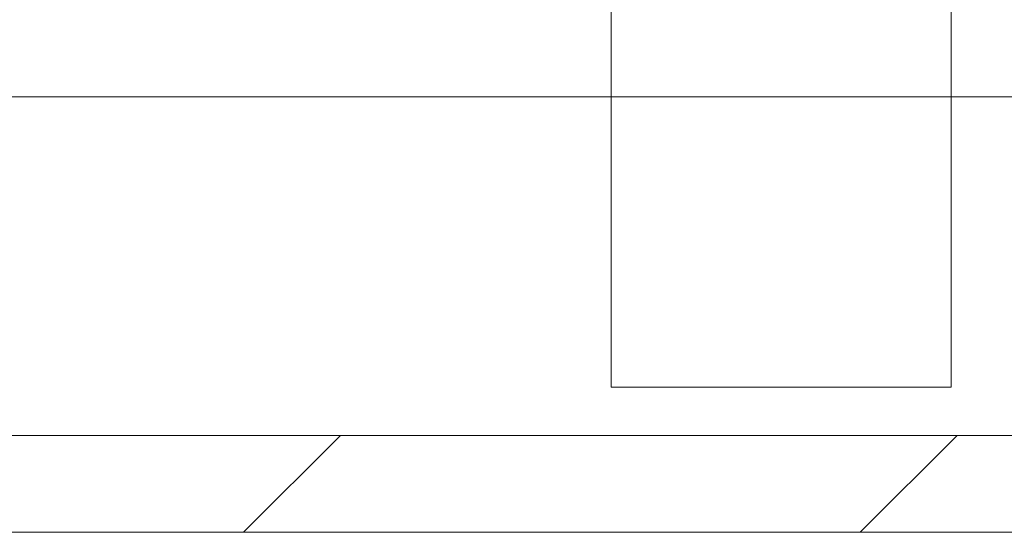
# Model space of a CAD drawing. Header units: millimetres. Extents: x 178516 to 426772, y -178579 to -115871.
# Tile 62 of 256: x 266751 to 266954, y -134515 to -134409. Entities that reach past the tile are written whole.
import ezdxf

# ---------------------------------------------------------------- set-up
doc = ezdxf.new("R2010")
doc.units = ezdxf.units.MM
doc.header["$MEASUREMENT"] = 0
doc.layers.get('0').update_dxf_attribs({"color": 252, "lineweight": 5})
for name, color, linetype, lineweight in [('Nowe_! NAZWY POM_Nr_pióra__19', 252, 'Continuous', 5), ('Nowe_220-A Ściany', 252, 'Continuous', 5), ('Nowe_220-A Ściany_Nr_pióra__87', 252, 'Continuous', 5), ('P-SANR-FIXT_Nr_pióra__47', 252, 'Continuous', 5)]:
    doc.layers.add(name, color=color, linetype=linetype, lineweight=lineweight)

# ---------------------------------------------------------------- blocks, each defined once
blk = doc.blocks.new('podkład 20251118')
at = {"layer": 'Nowe_! NAZWY POM_Nr_pióra__19', "color": 252, "linetype": 'Continuous', "lineweight": 5}
blk.add_line((266173.73, -134424.52), (267773.73, -134424.52), dxfattribs=at)
at = {"layer": 'Nowe_220-A Ściany', "color": 252, "linetype": 'Continuous', "lineweight": 5}
for p, q in [((266796.85, -134514.52), (266816.85, -134494.52)), ((266924.13, -134514.52), (266944.13, -134494.52))]:
    blk.add_line(p, q, dxfattribs=at)
at = {"layer": 'Nowe_220-A Ściany_Nr_pióra__87', "color": 252, "linetype": 'Continuous', "lineweight": 5}
for p, q in [((267773.73, -134494.52), (266173.73, -134494.52)), ((266173.73, -134514.52), (267773.73, -134514.52))]:
    blk.add_line(p, q, dxfattribs=at)
at = {"layer": 'P-SANR-FIXT_Nr_pióra__47', "color": 252, "linetype": 'Continuous', "lineweight": 5}
for p, q in [((266872.74, -134484.52), (266872.74, -134338.09)), ((266942.92, -134338.09), (266942.92, -134484.52)), ((266872.74, -134484.52), (266872.74, -134372.94)), ((266942.92, -134372.94), (266942.92, -134484.52)), ((266942.92, -134484.52), (266872.74, -134484.52)), ((266942.92, -134484.52), (266872.74, -134484.52)), ((266942.92, -134484.52), (266872.74, -134484.52))]:
    blk.add_line(p, q, dxfattribs=at)

msp = doc.modelspace()

# ---------------------------------------------------------------- block references
msp.add_blockref('podkład 20251118', (0, 0))

doc.saveas('drawing.dxf')
